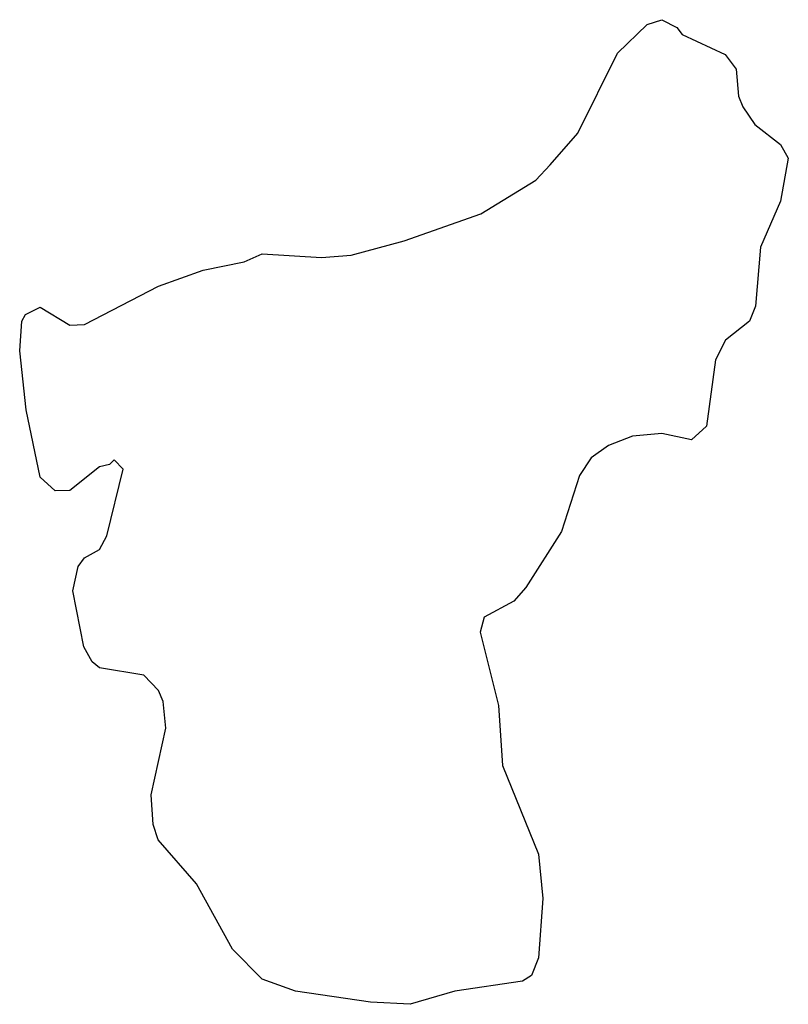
# Model space of a CAD drawing. Header units: inches. Extents: x 2397558 to 2568646, y 256209 to 449595.
# Tile 70 of 85: x 2436822 to 2437861, y 398027 to 399357. Entities that reach past the tile are written whole.
import ezdxf

# ---------------------------------------------------------------- set-up
doc = ezdxf.new("R2010")
doc.units = ezdxf.units.IN
doc.header["$MEASUREMENT"] = 0
doc.layers.add('C4339', color=7, linetype='Continuous')

msp = doc.modelspace()

# ---------------------------------------------------------------- linework, layer by layer
at = {"layer": 'C4339', "color": 6}
msp.add_lwpolyline([(2437730, 398789.6), (2437690, 398798.3), (2437650, 398794.5), (2437617.9, 398782.1), (2437594.6, 398765.4), (2437578.5, 398741.5), (2437554.1, 398665.9), (2437505.9, 398590), (2437490, 398571.8), (2437449.8, 398550.2), (2437444.6, 398530), (2437469.3, 398430.7), (2437474.5, 398350), (2437523.3, 398230), (2437529.2, 398170), (2437523.2, 398090), (2437513.9, 398066.1), (2437501.4, 398058.6), (2437410, 398045.1), (2437350, 398027.3), (2437296.4, 398030), (2437195.1, 398044.9), (2437150, 398061.4), (2437110, 398101.8), (2437061, 398190), (2437009.2, 398249.2), (2437002.4, 398270), (2436999.8, 398310), (2437019.7, 398400.3), (2437016.1, 398436.1), (2437010, 398451.1), (2436990, 398471.8), (2436930, 398481.5), (2436920.1, 398490), (2436909, 398510), (2436894.2, 398585.8), (2436901.4, 398618.6), (2436910, 398630.1), (2436930, 398641.5), (2436940.2, 398659.8), (2436961.9, 398750), (2436950, 398762.6), (2436943.7, 398756.3), (2436930, 398753.2), (2436890, 398721), (2436870, 398720.7), (2436850, 398739.3), (2436831, 398830), (2436822.3, 398910), (2436825.2, 398950), (2436830, 398958.8), (2436850, 398968.6), (2436890, 398944.3), (2436910, 398945.4), (2437010, 398997.1), (2437070, 399018.6), (2437125.6, 399030), (2437150, 399040.8), (2437230, 399035.8), (2437270, 399039.1), (2437341.7, 399058.3), (2437445.2, 399094.8), (2437519.8, 399140.2), (2437539.2, 399160.8), (2437576.2, 399203.8), (2437630, 399311.8), (2437670, 399350.3), (2437690, 399357), (2437710, 399346.3), (2437717.1, 399337.1), (2437775.3, 399310), (2437790.1, 399290), (2437793.6, 399253.6), (2437799.4, 399239.4), (2437815.5, 399215.5), (2437850, 399188.5), (2437860.7, 399170), (2437850, 399112), (2437823.3, 399050), (2437816.4, 398970), (2437808.5, 398950), (2437775.8, 398924.2), (2437762.5, 398897.5), (2437750, 398808)], close=True, dxfattribs=at)

doc.saveas('drawing.dxf')
